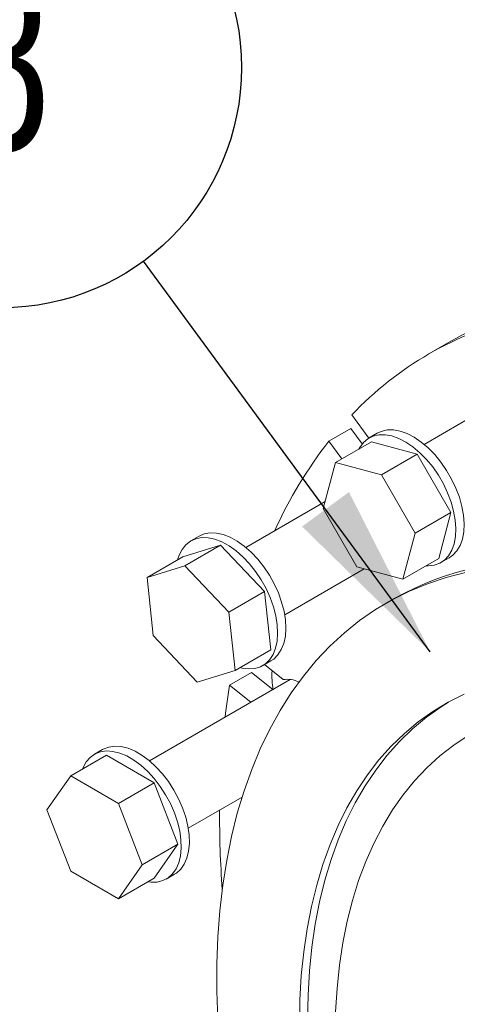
# Model space of a CAD drawing. Header units: millimetres. Extents: x 195 to 7681, y 65 to 5395.
# Tile 15 of 80: x 446 to 559, y 4008 to 4261. Entities that reach past the tile are written whole.
import ezdxf

# ---------------------------------------------------------------- set-up
doc = ezdxf.new("R2010")
doc.units = ezdxf.units.MM
doc.layers.add('COTAS', color=1, linetype='Continuous')
doc.styles.add('SLDTEXTSTYLE3', font='TXT', dxfattribs={"width": 0.75})
doc.dimstyles.new('SLDDIMSTYLE1', dxfattribs={"dimtxt": 0.18, "dimasz": 45.5, "dimexe": 0, "dimexo": 0.0625, "dimgap": 0, "dimtad": 0, "dimtih": 1, "dimtoh": 1, "dimdec": 0, "dimrnd": 1e-09, "dimzin": 0, "dimdsep": 46, "dimtxsty": 'Standard', "dimsah": 1, "dimcen": 0.09, "dimadec": 0, "dimazin": 0, "dimtfac": 45.5, "dimtdec": 0, "dimtofl": 0, "dimtmove": 0, "dimatfit": 3, "dimfxl": 1, "dimfrac": 2, "dimtolj": 1, "dimtzin": 0, "dimarcsym": 0})

# ---------------------------------------------------------------- blocks, each defined once
blk = doc.blocks.new('SW_NOTE_0_37')
at = {"layer": 'COTAS', "color": 0, "ltscale": 13}
blk.add_circle((-36.57, 49.8), 61.78, dxfattribs=at)
at = {"layer": 'COTAS', "color": 0, "ltscale": 13, "insert": (-36.51, 73.91), "char_height": 45.5, "attachment_point": 2, "style": 'SLDTEXTSTYLE3'}
blk.add_mtext('8', dxfattribs=at)

msp = doc.modelspace()

# ---------------------------------------------------------------- linework, layer by layer
at = {"color": 7, "linetype": 'Continuous', "lineweight": 18, "ltscale": 13}
for p, q in [((557.32, 4178.35), (551.66, 4175.08)), ((589.15, 4174.2), (550.4, 4151.82)), ((536.22, 4153.45), (531.8, 4159.41)), ((531.56, 4155.9), (525.91, 4152.63)), ((531.56, 4155.9), (534.48, 4151.96)), ((538.36, 4154.69), (536.24, 4153.47)), ((525.91, 4152.63), (529.28, 4148.08)), ((536.83, 4152.45), (527.64, 4147.14)), ((548.66, 4149.28), (536.83, 4152.45)), ((548.66, 4149.28), (539.47, 4143.97)), ((557.32, 4134.28), (548.66, 4149.28)), ((527.64, 4147.14), (524.47, 4135.31)), ((539.47, 4143.97), (527.64, 4147.14)), ((548.13, 4128.97), (539.47, 4143.97)), ((524.96, 4137.13), (504.55, 4125.35)), ((524.47, 4135.31), (533.13, 4120.31)), ((557.32, 4134.28), (548.13, 4128.97)), ((554.15, 4122.45), (557.32, 4134.28)), ((492.52, 4128.22), (490.4, 4126.99)), ((544.96, 4117.14), (548.13, 4128.97)), ((498.05, 4125.92), (488.33, 4122.92)), ((498.05, 4125.92), (488.86, 4120.61)), ((509.36, 4113.97), (498.05, 4125.92)), ((488.33, 4122.92), (479.14, 4117.61)), ((554.74, 4121.42), (556.86, 4122.65)), ((488.86, 4120.61), (479.14, 4117.61)), ((500.17, 4108.67), (488.86, 4120.61)), ((533.13, 4120.31), (544.96, 4117.14)), ((554.15, 4122.45), (544.96, 4117.14)), ((479.14, 4117.61), (480.74, 4102.66)), ((514.55, 4108.03), (534.97, 4119.82)), ((509.36, 4113.97), (500.17, 4108.67)), ((510.96, 4099.03), (509.36, 4113.97)), ((542.72, 4112.19), (540.6, 4110.96)), ((501.77, 4093.72), (500.17, 4108.67)), ((480.74, 4102.66), (492.05, 4090.72)), ((510.96, 4099.03), (501.77, 4093.72)), ((508.9, 4094.95), (511.02, 4096.17)), ((514.13, 4091.34), (509.34, 4095.21)), ((492.05, 4090.72), (501.77, 4093.72)), ((506.03, 4093.22), (500.38, 4089.95)), ((506.03, 4093.22), (511.48, 4088.83)), ((515.97, 4091.42), (479.74, 4070.5)), ((500.38, 4089.95), (505.82, 4085.56)), ((467.71, 4073.37), (465.59, 4072.15)), ((468.71, 4071.91), (459.52, 4066.6)), ((480.96, 4064.84), (468.71, 4071.91)), ((459.52, 4066.6), (453.4, 4057.89)), ((471.77, 4059.53), (459.52, 4066.6)), ((480.96, 4064.84), (471.77, 4059.53)), ((487.08, 4049.05), (480.96, 4064.84)), ((477.89, 4043.75), (471.77, 4059.53)), ((489.74, 4053.18), (503.57, 4061.17)), ((453.4, 4057.89), (459.52, 4042.1)), ((487.08, 4049.05), (477.89, 4043.75)), ((480.96, 4040.34), (487.08, 4049.05)), ((459.52, 4042.1), (471.77, 4035.03)), ((471.77, 4035.03), (477.89, 4043.75)), ((480.96, 4040.34), (471.77, 4035.03)), ((484.08, 4040.1), (486.21, 4041.33))]:
    msp.add_line(p, q, dxfattribs=at)
at = {"color": 7, "linetype": 'Continuous', "lineweight": 18, "ltscale": 13, "flags": 128}
for points in [[(556.86, 4122.65), (557.78, 4123.3), (558.83, 4124.42), (559.66, 4125.82), (560.25, 4127.47), (560.6, 4129.33), (560.69, 4131.38), (560.53, 4133.58), (560.12, 4135.87), (559.47, 4138.21), (558.59, 4140.56), (557.49, 4142.88), (556.2, 4145.12), (554.74, 4147.23), (553.14, 4149.17), (551.44, 4150.91), (549.66, 4152.41), (547.84, 4153.64), (546.02, 4154.58), (544.23, 4155.22), (542.5, 4155.53), (540.88, 4155.51), (539.38, 4155.16), (538.36, 4154.69)], [(550.9, 4120.57), (551.43, 4120.56), (553, 4120.74), (554.41, 4121.25), (555.66, 4122.07), (556.71, 4123.19), (557.53, 4124.59), (558.13, 4126.24), (558.48, 4128.11), (558.57, 4130.16), (558.41, 4132.35), (558, 4134.64), (557.35, 4136.99), (556.46, 4139.34), (555.37, 4141.66), (554.08, 4143.89), (552.62, 4146), (551.02, 4147.95), (549.32, 4149.68), (547.54, 4151.18), (545.72, 4152.42), (543.9, 4153.36), (542.11, 4153.99), (540.38, 4154.3), (538.76, 4154.28), (537.26, 4153.94), (535.93, 4153.27), (534.78, 4152.3), (533.84, 4151.03), (533.58, 4150.57)], [(503, 4094.43), (503.58, 4094.29), (505.28, 4094.09), (506.87, 4094.21), (508.31, 4094.65), (509.59, 4095.42), (510.68, 4096.49), (511.55, 4097.84), (512.19, 4099.44), (512.58, 4101.27), (512.73, 4103.29), (512.62, 4105.46), (512.25, 4107.73), (511.64, 4110.07), (510.8, 4112.43), (509.74, 4114.75), (508.48, 4117.01), (507.06, 4119.14), (505.48, 4121.12), (503.8, 4122.9), (502.03, 4124.45), (500.22, 4125.73), (498.39, 4126.73), (496.59, 4127.42), (494.85, 4127.79), (493.21, 4127.84), (491.68, 4127.55), (490.32, 4126.95), (489.13, 4126.03), (488.15, 4124.82), (487.39, 4123.34), (487, 4122.15)], [(511.02, 4096.17), (511.72, 4096.64), (512.8, 4097.71), (513.67, 4099.06), (514.31, 4100.66), (514.71, 4102.49), (514.85, 4104.51), (514.74, 4106.68), (514.37, 4108.96), (513.76, 4111.29), (512.92, 4113.65), (511.86, 4115.98), (510.61, 4118.23), (509.18, 4120.37), (507.6, 4122.35), (505.92, 4124.13), (504.15, 4125.67), (502.34, 4126.96), (500.51, 4127.96), (498.71, 4128.65), (496.97, 4129.02), (495.33, 4129.06), (493.8, 4128.78), (492.52, 4128.22)], [(561.04, 4118.87), (556.1, 4117.59), (551.31, 4116), (546.68, 4114.09), (542.22, 4111.87), (537.93, 4109.34), (533.82, 4106.51), (529.9, 4103.38), (526.18, 4099.95), (522.66, 4096.24), (519.34, 4092.25), (516.24, 4087.98), (513.35, 4083.44), (510.69, 4078.64), (508.26, 4073.59), (506.05, 4068.29), (504.09, 4062.77), (502.36, 4057.01), (500.87, 4051.04), (499.63, 4044.87), (498.63, 4038.49), (497.88, 4031.94), (497.38, 4025.21), (497.13, 4018.32), (497.13, 4011.28), (497.38, 4004.1)], [(500.38, 4089.95), (499.36, 4082.73), (499.25, 4081.76)], [(560.7, 4087.61), (556.59, 4085.54), (552.65, 4083.17), (548.9, 4080.49), (545.33, 4077.52), (541.96, 4074.25), (538.79, 4070.7), (535.84, 4066.88), (533.09, 4062.78), (530.57, 4058.43), (528.27, 4053.82), (526.2, 4048.96), (524.37, 4043.87), (522.77, 4038.56), (521.41, 4033.03), (520.3, 4027.3), (519.43, 4021.38), (518.81, 4015.27), (518.44, 4009), (518.31, 4002.57)], [(556.66, 4085.58), (554.77, 4084.39), (551.02, 4081.72), (547.45, 4078.74), (544.08, 4075.48), (540.92, 4071.93), (537.96, 4068.1), (535.21, 4064.01), (532.69, 4059.65), (530.39, 4055.04), (528.32, 4050.19), (526.49, 4045.1), (524.89, 4039.78), (523.53, 4034.26), (522.42, 4028.53), (521.55, 4022.6), (520.93, 4016.5), (520.56, 4010.22), (520.43, 4003.79)], [(561.75, 4076.97), (558.01, 4074.51), (554.46, 4071.75), (551.11, 4068.7), (547.95, 4065.36), (545, 4061.73), (542.27, 4057.84), (539.75, 4053.68), (537.46, 4049.27), (535.39, 4044.61), (533.56, 4039.71), (531.96, 4034.59), (530.6, 4029.25), (529.49, 4023.71), (528.62, 4017.97), (528, 4012.05), (527.63, 4005.96)], [(479.25, 4039.35), (480.16, 4039.25), (481.77, 4039.31), (483.24, 4039.7), (484.56, 4040.4), (485.68, 4041.42), (486.59, 4042.71), (487.28, 4044.27), (487.72, 4046.06), (487.91, 4048.05), (487.84, 4050.19), (487.53, 4052.45), (486.96, 4054.78), (486.16, 4057.14), (485.14, 4059.47), (483.92, 4061.74), (482.52, 4063.91), (480.98, 4065.92), (479.31, 4067.74), (477.55, 4069.33), (475.75, 4070.67), (473.92, 4071.72), (472.12, 4072.47), (470.36, 4072.9), (468.69, 4073.01), (467.15, 4072.78), (465.75, 4072.24), (464.53, 4071.37), (463.51, 4070.22), (462.71, 4068.78), (462.52, 4068.33)], [(486.21, 4041.33), (486.68, 4041.63), (487.8, 4042.64), (488.71, 4043.94), (489.4, 4045.5), (489.84, 4047.29), (490.03, 4049.27), (489.97, 4051.42), (489.65, 4053.68), (489.09, 4056), (488.29, 4058.36), (487.26, 4060.7), (486.04, 4062.97), (484.65, 4065.13), (483.1, 4067.14), (481.43, 4068.96), (479.68, 4070.55), (477.87, 4071.89), (476.04, 4072.94), (474.24, 4073.69), (472.48, 4074.13), (470.81, 4074.23), (469.27, 4074.01), (467.87, 4073.46), (467.71, 4073.37)]]:
    msp.add_lwpolyline(points, dxfattribs=at)
at = {"color": 7, "linetype": 'Continuous', "lineweight": 18, "ltscale": 169}
for centre, radius, start, end in [((601.55, 4101.5), 88.67, 103.5342, 119.9237), ((595.73, 4098.75), 88.13, 103.5079, 136.5028), ((614.73, 4083.18), 112.75, 141.9779, 155.6601), ((580.91, 4043.64), 78.47, 84.8137, 119.1224), ((530.69, 4092.22), 19.43, 175.8685, 190.284), ((515.21, 4085.26), 6.18, 61.5036, 100.0834), ((757.07, 4056.16), 259.27, 179.6284, 184.1487)]:
    msp.add_arc(centre, radius, start, end, dxfattribs=at)

# ---------------------------------------------------------------- block references
at = {"layer": 'COTAS', "ltscale": 13}
msp.add_blockref('SW_NOTE_0_37', (478.23, 4198.89), dxfattribs=at)

# ---------------------------------------------------------------- leaders
msp.add_leader([(551.98, 4098.46), (478.23, 4198.89)], dimstyle='SLDDIMSTYLE1', dxfattribs=at)

doc.saveas('drawing.dxf')
